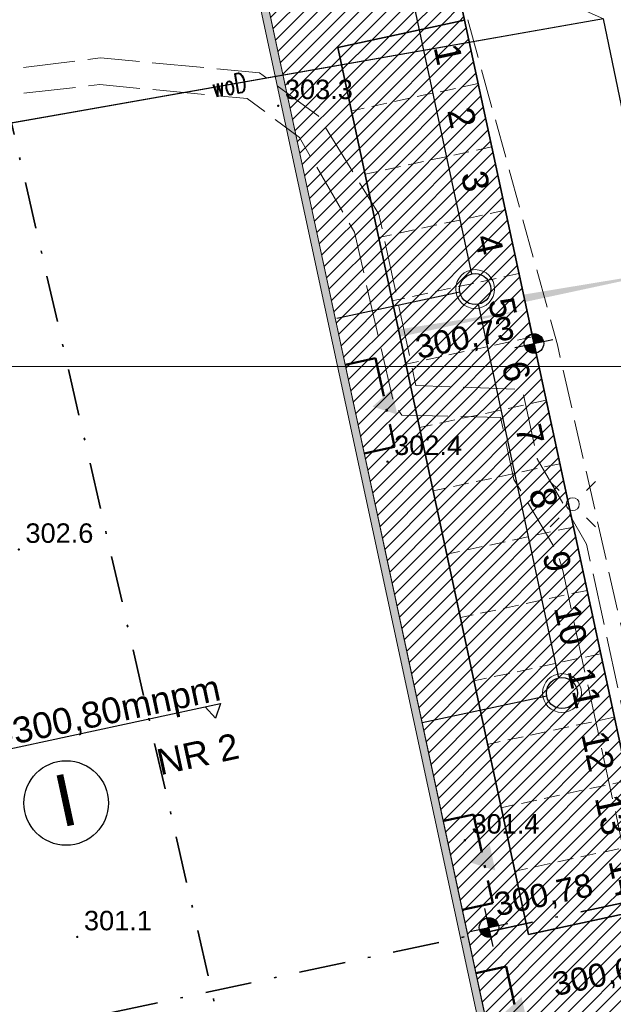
# Model space of a CAD drawing. Header units: metres. Extents: x 6567600 to 13135881, y 5574237 to 11149086.
# Tile 69 of 120: x 6567859 to 6567882, y 5574475 to 5574513. Entities that reach past the tile are written whole.
import ezdxf
from ezdxf.enums import TextEntityAlignment as Align

# ---------------------------------------------------------------- set-up
doc = ezdxf.new("R2010")
doc.units = ezdxf.units.M
for name, pattern in [('zzzxref_260316$0$_MDCP$0$L_2_50', [2.5, 2, -0.5]), ('zzzxref_260316$0$_MDCP$1$L_0_06', [2, 1.5, -0.5]), ('zzzxref_260316$0$PR1183 Chorzów Metalowców V09_TT$0$Kropki i Kreski', [3.6, 1.8, -0.9, 0, -0.9]), ('zzzxref_260316$0$PR1183 Chorzów Metalowców V09_TT$0$Kropki i Kreski 2', [2.5, 1.5, -0.5, 0, -0.5]), ('zzzxref_260316$0$PR1183 Chorzów Metalowców V09_TT$0$Przerywana gęsta', [0.9, 0.6, -0.3])]:
    doc.linetypes.add(name, pattern=pattern)
for name, color, linetype, lineweight in [('zzzxref_260316$0$_MDCP$0$GES_PrzewodElektroenergetyczny_Projektowany', 7, 'Continuous', 18), ('zzzxref_260316$0$_MDCP$0$GES_UrzadzeniaSiecElektroenergetyczna_P', 7, 'Continuous', 18), ('zzzxref_260316$0$_MDCP$0$OT_Komunikacja', 7, 'Continuous', 18), ('zzzxref_260316$0$_MDCP$0$OTRN', 7, 'Continuous', 13), ('zzzxref_260316$0$_MDCP$0$PARRA', 7, 'Continuous', 13), ('zzzxref_260316$0$_MDCP$1$GES_PrzewodWodociagowy', 5, 'Continuous', 18), ('zzzxref_260316$0$_Tt_DO_LIKWIDACJI', 7, 'Continuous', 25), ('zzzxref_260316$0$_TT_KAN_S_ZEWN_II etap', 30, 'Continuous', 25)]:
    doc.layers.add(name, color=color, linetype=linetype, lineweight=lineweight)
for name, color, linetype in [('zzzxref_260316$0$_MDCP$0$OTRN_O', 7, 'Continuous'), ('zzzxref_260316$0$PR1183 Chorzów Metalowców V09_TT$0$01FORMA - PZT - Inne obiekty', 7, 'Continuous'), ('zzzxref_260316$0$PR1183 Chorzów Metalowców V09_TT$0$FORMA - Arch 01 - PZT 1 Strefy', 7, 'Continuous'), ('zzzxref_260316$0$PR1183 Chorzów Metalowców V09_TT$0$FORMA - Arch 01 - PZT 2 Budynki', 7, 'Continuous'), ('zzzxref_260316$0$PR1183 Chorzów Metalowców V09_TT$0$FORMA - Arch 01 - PZT-3 Ukształtowanie terenu', 7, 'Continuous'), ('zzzxref_260316$0$PR1183 Chorzów Metalowców V09_TT$0$FORMA - Arch 01 - PZT-3 Zagospodarowanie', 7, 'Continuous'), ('zzzxref_260316$0$PR1183 Chorzów Metalowców V09_TT$0$FORMA - Arch 01 - PZT-5 Opisy ogólne', 7, 'Continuous')]:
    doc.layers.add(name, color=color, linetype=linetype)
doc.styles.add('zzzxref_260316$0$$TD_AUDIT_GENERATED_(9E133)', font='simplex.shx')
doc.styles.add('zzzxref_260316$0$$TD_AUDIT_GENERATED_(9E16A)', font='arial.ttf', dxfattribs={"width": 0.9})
doc.styles.add('zzzxref_260316$0$$TD_AUDIT_GENERATED_(B0E6E)', font='arial.ttf')
doc.styles.add('zzzxref_260316$0$$TD_AUDIT_GENERATED_(B0E75)', font='arial.ttf')
doc.styles.add('zzzxref_260316$0$ROMANS', font='romans.shx', dxfattribs={"width": 0.9})
doc.linetypes.add('zzzxref_260316$0$likwidacja1', pattern='A,0,-1,["X",zzzxref_260316$0$ROMANS,S=0.6,R=0,X=-0.1,Y=-0.3],-1', length=2)
doc.linetypes.add('zzzxref_260316$0$PR1183 Chorzów Metalowców V09_TT$0$X 1_2', pattern='A,0,[8,PR1183 ChorzĂłw MetalowcĂłw V091.Shx,S=0.039206,R=0,X=0,Y=0],-4.94,0', length=4.94)
pattern_1 = [(45, (0, 1.2501), (-0.265165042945, 0.265165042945), [])]

# ---------------------------------------------------------------- blocks, each defined once
blk = doc.blocks.new('zzzxref_260316$0$_MDCP$0$OTRN')
at = {"layer": 'zzzxref_260316$0$_MDCP$0$OTRN', "color": 0, "const_width": 0.09}
blk.add_lwpolyline([(-0.045, 0, 1), (0.045, 0, 1)], format="xyb", close=True, dxfattribs=at)
at = {"layer": 'zzzxref_260316$0$_MDCP$0$OTRN_O', "color": 0, "style": 'zzzxref_260316$0$$TD_AUDIT_GENERATED_(9E16A)'}
blk.add_attdef('RZEDNA', (0.514, 0.515), '', height=1.5, dxfattribs=at)
blk = doc.blocks.new('zzzxref_260316$0$_MDCP$0$other_SUEO')
at = {"color": 0, "linetype": 'Continuous', "lineweight": 18, "flags": 128}
for points in [[(-1.06, 1.06), (-1.76, 1.76)], [(1.76, 1.76), (1.06, 1.06)], [(-1.74, -1.74), (-1.06, -1.06)], [(1.06, -1.06), (1.76, -1.76)]]:
    blk.add_lwpolyline(points, dxfattribs=at)
at = {"color": 0, "linetype": 'Continuous', "lineweight": 18}
blk.add_circle((0, 0), 0.5, dxfattribs=at)
blk = doc.blocks.new('zzzxref_260316$0$PR1183 Chorzów Metalowców V09_TT$0$Miejsca parkingowe 27[6]', base_point=(6567876.212, 5574512.111))
at = {"layer": 'zzzxref_260316$0$PR1183 Chorzów Metalowców V09_TT$0$FORMA - Arch 01 - PZT-3 Zagospodarowanie', "color": 7, "linetype": 'zzzxref_260316$0$PR1183 Chorzów Metalowców V09_TT$0$Przerywana gęsta', "lineweight": 13}
for p, q in [((6567876.738, 5574509.667), (6567871.849, 5574508.617)), ((6567877.263, 5574507.223), (6567872.375, 5574506.172)), ((6567877.788, 5574504.779), (6567872.9, 5574503.728)), ((6567878.314, 5574502.335), (6567873.425, 5574501.284)), ((6567878.839, 5574499.89), (6567873.951, 5574498.84)), ((6567879.364, 5574497.446), (6567874.476, 5574496.396)), ((6567879.89, 5574495.002), (6567875.001, 5574493.951)), ((6567880.415, 5574492.558), (6567875.526, 5574491.507)), ((6567880.94, 5574490.114), (6567876.052, 5574489.063)), ((6567881.465, 5574487.67), (6567876.577, 5574486.619)), ((6567881.991, 5574485.225), (6567877.102, 5574484.175)), ((6567882.516, 5574482.781), (6567877.628, 5574481.731)), ((6567883.041, 5574480.337), (6567878.153, 5574479.286))]:
    blk.add_line(p, q, dxfattribs=at)
at = {"layer": 'zzzxref_260316$0$PR1183 Chorzów Metalowców V09_TT$0$FORMA - Arch 01 - PZT-3 Zagospodarowanie', "color": 7, "lineweight": 13, "style": 'zzzxref_260316$0$$TD_AUDIT_GENERATED_(B0E75)'}
for tag, p in [('num_start_0', (6567875.585, 5574510.797)), ('num_start_1', (6567876.111, 5574508.352)), ('num_start_2', (6567876.636, 5574505.9)), ('num_start_3', (6567877.161, 5574503.464)), ('num_start_4', (6567877.687, 5574501.011)), ('num_start_5', (6567878.212, 5574498.567)), ('num_start_6', (6567878.737, 5574496.131)), ('num_start_7', (6567879.263, 5574493.679)), ('num_start_8', (6567879.788, 5574491.234)), ('num_start_9', (6567880.313, 5574488.791)), ('num_start_10', (6567880.839, 5574486.355)), ('num_start_11', (6567881.364, 5574483.911)), ('num_start_12', (6567881.889, 5574481.458)), ('num_start_13', (6567882.414, 5574479.022))]:
    blk.add_attdef(tag, text='', height=1, rotation=282.1296, dxfattribs=at).set_placement(p, align=Align.MIDDLE_CENTER)
blk = doc.blocks.new('zzzxref_260316$0$PR1183 Chorzów Metalowców V09_TT$0$Płaszczyzna odcinająca_4', base_point=(6567891.421, 5574366.35))
at = {"layer": 'zzzxref_260316$0$PR1183 Chorzów Metalowców V09_TT$0$FORMA - Arch 01 - PZT-5 Opisy ogólne', "color": 7, "linetype": 'zzzxref_260316$0$PR1183 Chorzów Metalowców V09_TT$0$Kropki i Kreski', "lineweight": 35}
blk.add_line((6567891.253, 5574367.081), (6567848.056, 5574554.486), dxfattribs=at)
blk = doc.blocks.new('zzzxref_260316$0$PR1183 Chorzów Metalowców V09_TT$0$Płaszczyzna odcinająca_2', base_point=(6567836.554, 5574468.225))
at = {"layer": 'zzzxref_260316$0$PR1183 Chorzów Metalowców V09_TT$0$FORMA - Arch 01 - PZT-5 Opisy ogólne', "color": 7, "linetype": 'zzzxref_260316$0$PR1183 Chorzów Metalowców V09_TT$0$Kropki i Kreski', "lineweight": 35}
blk.add_line((6567837.287, 5574468.383), (6567939.812, 5574490.418), dxfattribs=at)
blk = doc.blocks.new('zzzxref_260316$0$PR1183 Chorzów Metalowców V09_TT$0$Koty wysokościowe_74', base_point=(6567884.176, 5574475.059))
at = {"layer": 'zzzxref_260316$0$PR1183 Chorzów Metalowców V09_TT$0$FORMA - Arch 01 - PZT-3 Ukształtowanie terenu', "linetype": 'Continuous', "lineweight": 25}
for points in [[(6567884.176, 5574475.059), (6567884.542, 5574475.138), (6567884.484, 5574475.273), (6567884.379, 5574475.374), (6567884.243, 5574475.428), (6567884.097, 5574475.426)], [(6567884.176, 5574475.059), (6567883.809, 5574474.981), (6567883.867, 5574474.846), (6567883.972, 5574474.744), (6567884.108, 5574474.691), (6567884.254, 5574474.693)]]:
    blk.add_hatch(color=6, dxfattribs=at).paths.add_polyline_path(points)
at = {"layer": 'zzzxref_260316$0$PR1183 Chorzów Metalowców V09_TT$0$FORMA - Arch 01 - PZT-3 Ukształtowanie terenu', "color": 6, "linetype": 'Continuous', "lineweight": 25}
for p, q in [((6567884.333, 5574474.326), (6567884.018, 5574475.793)), ((6567883.442, 5574474.902), (6567884.909, 5574475.217))]:
    blk.add_line(p, q, dxfattribs=at)
blk.add_circle((6567884.176, 5574475.059), 0.375, dxfattribs=at)
at = {"layer": 'zzzxref_260316$0$PR1183 Chorzów Metalowców V09_TT$0$FORMA - Arch 01 - PZT-3 Ukształtowanie terenu', "color": 6, "lineweight": 25, "insert": (6567879.751, 5574474.295), "char_height": 0.9, "attachment_point": 7, "rotation": 12.1296, "style": 'zzzxref_260316$0$$TD_AUDIT_GENERATED_(B0E6E)'}
blk.add_mtext('\\A1;{\\pql;\\fArial|b0|i0|c238|p0;\\W1.000000;300,68}', dxfattribs=at)
blk = doc.blocks.new('zzzxref_260316$0$PR1183 Chorzów Metalowców V09_TT$0$Koty wysokościowe_43', base_point=(6567878.893, 5574499.638))
at = {"layer": 'zzzxref_260316$0$PR1183 Chorzów Metalowców V09_TT$0$FORMA - Arch 01 - PZT-3 Ukształtowanie terenu', "linetype": 'Continuous', "lineweight": 25}
for points in [[(6567878.893, 5574499.638), (6567879.26, 5574499.716), (6567879.202, 5574499.851), (6567879.097, 5574499.953), (6567878.961, 5574500.007), (6567878.814, 5574500.004)], [(6567878.893, 5574499.638), (6567878.527, 5574499.559), (6567878.585, 5574499.425), (6567878.69, 5574499.323), (6567878.826, 5574499.269), (6567878.972, 5574499.271)]]:
    blk.add_hatch(color=6, dxfattribs=at).paths.add_polyline_path(points)
at = {"layer": 'zzzxref_260316$0$PR1183 Chorzów Metalowców V09_TT$0$FORMA - Arch 01 - PZT-3 Ukształtowanie terenu', "color": 6, "linetype": 'Continuous', "lineweight": 25}
for p, q in [((6567879.051, 5574498.904), (6567878.736, 5574500.371)), ((6567878.16, 5574499.48), (6567879.626, 5574499.795))]:
    blk.add_line(p, q, dxfattribs=at)
blk.add_circle((6567878.893, 5574499.638), 0.375, dxfattribs=at)
at = {"layer": 'zzzxref_260316$0$PR1183 Chorzów Metalowców V09_TT$0$FORMA - Arch 01 - PZT-3 Ukształtowanie terenu', "color": 6, "lineweight": 25, "insert": (6567874.468, 5574498.873), "char_height": 0.9, "attachment_point": 7, "rotation": 12.1296, "style": 'zzzxref_260316$0$$TD_AUDIT_GENERATED_(B0E6E)'}
blk.add_mtext('\\A1;{\\pql;\\fArial|b0|i0|c238|p0;\\W1.000000;300,73}', dxfattribs=at)
blk = doc.blocks.new('zzzxref_260316$0$PR1183 Chorzów Metalowców V09_TT$0$Koty wysokościowe_12', base_point=(6567877.156, 5574477.11))
at = {"layer": 'zzzxref_260316$0$PR1183 Chorzów Metalowców V09_TT$0$FORMA - Arch 01 - PZT-3 Ukształtowanie terenu', "linetype": 'Continuous', "lineweight": 25}
for points in [[(6567877.156, 5574477.11), (6567877.523, 5574477.189), (6567877.465, 5574477.323), (6567877.36, 5574477.425), (6567877.224, 5574477.479), (6567877.078, 5574477.477)], [(6567877.156, 5574477.11), (6567876.79, 5574477.031), (6567876.848, 5574476.897), (6567876.953, 5574476.795), (6567877.089, 5574476.741), (6567877.235, 5574476.743)]]:
    blk.add_hatch(color=6, dxfattribs=at).paths.add_polyline_path(points)
at = {"layer": 'zzzxref_260316$0$PR1183 Chorzów Metalowców V09_TT$0$FORMA - Arch 01 - PZT-3 Ukształtowanie terenu', "color": 6, "linetype": 'Continuous', "lineweight": 25}
for p, q in [((6567877.314, 5574476.377), (6567876.999, 5574477.843)), ((6567876.423, 5574476.952), (6567877.89, 5574477.267))]:
    blk.add_line(p, q, dxfattribs=at)
blk.add_circle((6567877.156, 5574477.11), 0.375, dxfattribs=at)
at = {"layer": 'zzzxref_260316$0$PR1183 Chorzów Metalowców V09_TT$0$FORMA - Arch 01 - PZT-3 Ukształtowanie terenu', "color": 6, "lineweight": 25, "insert": (6567877.505, 5574477.372), "char_height": 0.9, "attachment_point": 7, "rotation": 12.1296, "style": 'zzzxref_260316$0$$TD_AUDIT_GENERATED_(B0E6E)'}
blk.add_mtext('\\A1;{\\pql;\\fArial|b0|i0|c238|p0;\\W1.000000;300,78}', dxfattribs=at)
blk = doc.blocks.new('zzzxref_260316$0$PR1183 Chorzów Metalowców V09_TT$0$Ściana_11', base_point=(6567866.729, 5574521.517))
at = {"layer": 'zzzxref_260316$0$PR1183 Chorzów Metalowców V09_TT$0$FORMA - Arch 01 - PZT 2 Budynki', "linetype": 'Continuous', "lineweight": 0, "true_color": 0x000000}
blk.add_hatch(color=18, dxfattribs=at).paths.add_polyline_path([(6567866.436, 5574521.454), (6567877.405, 5574470.418), (6567877.698, 5574470.481), (6567866.729, 5574521.517)])
at = {"layer": 'zzzxref_260316$0$PR1183 Chorzów Metalowców V09_TT$0$FORMA - Arch 01 - PZT 2 Budynki', "color": 7, "linetype": 'Continuous', "lineweight": 18, "flags": 128}
for points in [[(6567866.373, 5574521.748), (6567877.405, 5574470.418)], [(6567877.698, 5574470.481), (6567866.729, 5574521.517)]]:
    blk.add_lwpolyline(points, dxfattribs=at)
blk = doc.blocks.new('zzzxref_260316')
at = {"layer": 'zzzxref_260316$0$PR1183 Chorzów Metalowców V09_TT$0$FORMA - Arch 01 - PZT 1 Strefy', "linetype": 'Continuous', "lineweight": 0, "true_color": 0x577933}
h = blk.add_hatch(dxfattribs=at)
h.set_pattern_fill('ANSI31', color=77, scale=3, style=0)
h.set_pattern_definition(pattern_1)
h.paths.add_polyline_path([(6567829, 5574518.49), (6567842.398, 5574472.369), (6567844.165, 5574472.882), (6567846.931, 5574463.362), (6567846.967, 5574485.722), (6567835.736, 5574537.98), (6567846.642, 5574540.324), (6567844.864, 5574548.6), (6567918.571, 5574564.441), (6567935.605, 5574485.184), (6567930.975, 5574478.018), (6567931.227, 5574476.845), (6567933.57, 5574477.348, 0.216609), (6567938.884, 5574481.335), (6567921.55, 5574569.11), (6567849.267, 5574552.203), (6567830.11, 5574547.72)])
at = {"layer": 'zzzxref_260316$0$PR1183 Chorzów Metalowców V09_TT$0$FORMA - Arch 01 - PZT 1 Strefy', "linetype": 'Continuous', "lineweight": 0, "true_color": 0x606060}
h = blk.add_hatch(dxfattribs=at)
h.set_pattern_fill('ANSI31', color=251, scale=3, style=0)
h.set_pattern_definition(pattern_1)
h.paths.add_polyline_path([(6567877.761, 5574471.437), (6567884.905, 5574472.973), (6567884.671, 5574474.061), (6567884.473, 5574474.979), (6567883.567, 5574479.143), (6567878.678, 5574478.092), (6567871.324, 5574512.311), (6567876.212, 5574513.361), (6567874.387, 5574521.856), (6567909.387, 5574529.379), (6567910.438, 5574524.49), (6567911.513, 5574524.721, 0.390142), (6567916.985, 5574532.464), (6567916.781, 5574533.525), (6567866.729, 5574522.767)])
at = {"layer": 'zzzxref_260316$0$PR1183 Chorzów Metalowców V09_TT$0$FORMA - Arch 01 - PZT 1 Strefy', "linetype": 'Continuous', "lineweight": 0, "true_color": 0x4b7a78}
h = blk.add_hatch(dxfattribs=at)
h.set_pattern_fill('ANSI31', color=137, scale=3, style=0)
h.set_pattern_definition(pattern_1)
h.paths.add_polyline_path([(6567871.324, 5574512.311), (6567878.678, 5574478.092), (6567883.567, 5574479.143), (6567876.212, 5574513.361)])
at = {"layer": 'zzzxref_260316$0$PR1183 Chorzów Metalowców V09_TT$0$FORMA - Arch 01 - PZT 2 Budynki', "linetype": 'Continuous', "lineweight": 5}
for points in [[(6567873.618, 5574498.148), (6567872.667, 5574498.455), (6567873.408, 5574499.125)], [(6567877.399, 5574480.559), (6567876.447, 5574480.866), (6567877.189, 5574481.536)], [(6567878.625, 5574474.7), (6567877.674, 5574475.007), (6567878.415, 5574475.678)]]:
    blk.add_hatch(color=7, dxfattribs=at).paths.add_polyline_path(points)
at = {"layer": 'zzzxref_260316$0$PR1183 Chorzów Metalowców V09_TT$0$FORMA - Arch 01 - PZT-3 Zagospodarowanie', "linetype": 'Continuous', "lineweight": 5}
for points in [[(6567878.49, 5574502.773), (6567884.406, 5574503.749), (6567878.551, 5574502.491)], [(6567873.663, 5574501.429), (6567878.611, 5574502.197), (6567873.723, 5574501.146)]]:
    blk.add_hatch(color=7, dxfattribs=at).paths.add_polyline_path(points)
at = {"layer": 'zzzxref_260316$0$_MDCP$0$GES_PrzewodElektroenergetyczny_Projektowany', "color": 1, "linetype": 'zzzxref_260316$0$_MDCP$0$L_2_50', "lineweight": 18, "flags": 128}
for points in [[(6567968.757, 5574418.447), (6567965.79, 5574417.788), (6567964.269, 5574419.682), (6567962.444, 5574428.423), (6567960.927, 5574438.382), (6567955.785, 5574440.828), (6567943.735, 5574448.879), (6567937.061, 5574453.287), (6567929.241, 5574458.206), (6567924.301, 5574460.739), (6567918.598, 5574463.02), (6567911.377, 5574464.921), (6567904.643, 5574465.783), (6567895.738, 5574466.364), (6567887.791, 5574468.949), (6567886.282, 5574470.192), (6567885.356, 5574472.785), (6567880.925, 5574493.141), (6567879.016, 5574496.438), (6567878.444, 5574499.11), (6567874.34, 5574499.268), (6567872.908, 5574505.876), (6567870.567, 5574509.67), (6567868.305, 5574511.329), (6567862.172, 5574511.906), (6567852.994, 5574510.772), (6567850.203, 5574522.019), (6567848.1, 5574529.505), (6567843.148, 5574549.062), (6567840.304, 5574561.676)], [(6567969.013, 5574417.508), (6567965.67, 5574416.775), (6567965.136, 5574416.988), (6567963.338, 5574419.374), (6567961.4, 5574428.408), (6567959.839, 5574437.722), (6567955.495, 5574439.686), (6567949.589, 5574443.706), (6567943.221, 5574448.01), (6567937.351, 5574451.781), (6567931.445, 5574455.553), (6567928.35, 5574457.367), (6567924.259, 5574459.573), (6567918.175, 5574462.063), (6567911.487, 5574463.842), (6567904.656, 5574464.624), (6567895.691, 5574465.123), (6567890.711, 5574466.83), (6567887.509, 5574467.826), (6567885.41, 5574469.356), (6567884.058, 5574472.665), (6567883.631, 5574475.084), (6567882.172, 5574482.199), (6567880.002, 5574492.125), (6567879.789, 5574492.837), (6567878.117, 5574495.647), (6567877.606, 5574498.034), (6567873.799, 5574498.12), (6567873.492, 5574498.529), (6567871.962, 5574505.181), (6567869.85, 5574508.829), (6567867.823, 5574510.339), (6567862.143, 5574510.874), (6567852.516, 5574509.777), (6567850.708, 5574516.687), (6567849.134, 5574522.547)]]:
    blk.add_lwpolyline(points, dxfattribs=at)
at = {"layer": 'zzzxref_260316$0$_MDCP$0$OT_Komunikacja', "color": 7, "linetype": 'zzzxref_260316$0$_MDCP$1$L_0_06', "lineweight": 18, "flags": 128}
blk.add_lwpolyline([(6567882.96, 5574514.19), (6567888.44, 5574477.38), (6567889.21, 5574475.79), (6567889.95, 5574474.97), (6567890.49, 5574474.7), (6567893.61, 5574473.71), (6567902.37, 5574471.63), (6567913.26, 5574468.91), (6567913.873, 5574468.734), (6567913.06, 5574465.175), (6567909.46, 5574465.92), (6567901.4, 5574466.74), (6567896.97, 5574466.97), (6567892.9, 5574468.19), (6567889.15, 5574469.24), (6567888, 5574469.69), (6567887.04, 5574470.68), (6567886.14, 5574472.85), (6567879.8, 5574500.83), (6567875.93, 5574514.86), (6567873.96, 5574525.12), (6567870.68, 5574544.68), (6567869.69, 5574556.86), (6567875.1, 5574558.32), (6567875.46, 5574553.45), (6567875.76, 5574549.86), (6567876.26, 5574547.82), (6567876.97, 5574544.24), (6567879.87, 5574529.68)], close=True, dxfattribs=at)
at = {"layer": 'zzzxref_260316$0$_MDCP$0$PARRA'}
blk.add_lwpolyline([(6568000, 5574500), (6567600, 5574500)], dxfattribs=at)
at = {"layer": 'zzzxref_260316$0$_MDCP$1$GES_PrzewodWodociagowy', "color": 5, "linetype": 'Continuous', "lineweight": 18, "flags": 128}
for points in [[(6567881.57, 5574513.41), (6567852.676, 5574508.318)], [(6567889.812, 5574476.132), (6567888.204, 5574481.442), (6567881.57, 5574513.41)]]:
    blk.add_lwpolyline(points, dxfattribs=at)
at = {"layer": 'zzzxref_260316$0$_Tt_DO_LIKWIDACJI', "linetype": 'zzzxref_260316$0$likwidacja1', "lineweight": 20}
for points in [[(6567842.91, 5574518.88), (6567847.17, 5574519.59), (6567848.18, 5574514.91), (6567869.01, 5574519), (6567881.57, 5574513.41), (6567888.204, 5574481.442), (6567889.947, 5574475.714), (6567892.522, 5574458.995), (6567892.06, 5574455.65)], [(6567832.517, 5574504.126), (6567852.196, 5574508.332), (6567852.676, 5574508.318), (6567853.336, 5574508.458), (6567881.57, 5574513.41)]]:
    blk.add_lwpolyline(points, dxfattribs=at)
at = {"layer": 'zzzxref_260316$0$_TT_KAN_S_ZEWN_II etap'}
for p, q in [((6567876.037, 5574502.863), (6567871.288, 5574501.848)), ((6567879.387, 5574487.278), (6567874.577, 5574486.251))]:
    blk.add_line(p, q, dxfattribs=at)
for points in [[(6567876.498, 5574503.574), (6567873.584, 5574517.131)], [(6567879.847, 5574487.99), (6567876.75, 5574502.401)]]:
    blk.add_lwpolyline(points, dxfattribs=at)
at = {"layer": 'zzzxref_260316$0$_TT_KAN_S_ZEWN_II etap', "lineweight": 13}
for centre in [(6567876.624, 5574502.988), (6567879.973, 5574487.403)]:
    blk.add_circle(centre, 0.75, dxfattribs=at)
at = {"layer": 'zzzxref_260316$0$_TT_KAN_S_ZEWN_II etap', "lineweight": 30}
for centre in [(6567876.624, 5574502.988), (6567879.973, 5574487.403)]:
    blk.add_circle(centre, 0.6, dxfattribs=at)
at = {"layer": 'zzzxref_260316$0$PR1183 Chorzów Metalowców V09_TT$0$01FORMA - PZT - Inne obiekty', "color": 5, "linetype": 'zzzxref_260316$0$PR1183 Chorzów Metalowców V09_TT$0$X 1_2', "lineweight": 25}
for p, q in [((6567881.57, 5574513.41), (6567853.34, 5574508.44)), ((6567888.204, 5574481.442), (6567881.57, 5574513.41))]:
    blk.add_line(p, q, dxfattribs=at)
at = {"layer": 'zzzxref_260316$0$PR1183 Chorzów Metalowców V09_TT$0$FORMA - Arch 01 - PZT 1 Strefy', "color": 254, "linetype": 'Continuous', "lineweight": 0, "true_color": 0xe3cfb5}
blk.add_line((6567877.761, 5574471.437), (6567866.729, 5574522.767), dxfattribs=at)
at = {"layer": 'zzzxref_260316$0$PR1183 Chorzów Metalowców V09_TT$0$FORMA - Arch 01 - PZT 1 Strefy', "color": 9, "linetype": 'Continuous', "lineweight": 13}
for p, q in [((6567866.729, 5574522.767), (6567877.761, 5574471.437)), ((6567876.212, 5574513.361), (6567874.387, 5574521.856)), ((6567871.324, 5574512.311), (6567876.212, 5574513.361)), ((6567878.678, 5574478.092), (6567871.324, 5574512.311)), ((6567883.567, 5574479.143), (6567878.678, 5574478.092))]:
    blk.add_line(p, q, dxfattribs=at)
at = {"layer": 'zzzxref_260316$0$PR1183 Chorzów Metalowców V09_TT$0$FORMA - Arch 01 - PZT 1 Strefy', "color": 254, "linetype": 'Continuous', "lineweight": 13, "true_color": 0xd2d2ff}
blk.add_line((6567875.437, 5574516.968), (6567883.567, 5574479.143), dxfattribs=at)
at = {"layer": 'zzzxref_260316$0$PR1183 Chorzów Metalowców V09_TT$0$FORMA - Arch 01 - PZT 1 Strefy', "color": 131, "linetype": 'Continuous', "lineweight": 13, "true_color": 0x97f4f0}
for p, q in [((6567876.212, 5574513.361), (6567871.324, 5574512.311)), ((6567883.567, 5574479.143), (6567876.212, 5574513.361)), ((6567871.324, 5574512.311), (6567878.678, 5574478.092)), ((6567878.678, 5574478.092), (6567883.567, 5574479.143))]:
    blk.add_line(p, q, dxfattribs=at)
at = {"layer": 'zzzxref_260316$0$PR1183 Chorzów Metalowców V09_TT$0$FORMA - Arch 01 - PZT 2 Budynki', "color": 7, "linetype": 'zzzxref_260316$0$PR1183 Chorzów Metalowców V09_TT$0$Kropki i Kreski 2', "lineweight": 50}
for p, q in [((6567871.608, 5574500.066), (6567872.781, 5574500.318)), ((6567872.781, 5574500.318), (6567873.517, 5574496.896)), ((6567873.517, 5574496.896), (6567872.343, 5574496.644)), ((6567875.41, 5574482.472), (6567876.563, 5574482.72)), ((6567876.563, 5574482.72), (6567877.299, 5574479.298)), ((6567877.299, 5574479.298), (6567876.126, 5574479.046)), ((6567876.651, 5574476.602), (6567877.824, 5574476.854)), ((6567877.824, 5574476.854), (6567878.56, 5574473.432))]:
    blk.add_line(p, q, dxfattribs=at)
at = {"layer": 'zzzxref_260316$0$PR1183 Chorzów Metalowców V09_TT$0$FORMA - Arch 01 - PZT 2 Budynki', "color": 7, "linetype": 'Continuous', "lineweight": 25}
for p, q in [((6567855.513, 5574484.579), (6567866.792, 5574487.003)), ((6567866.609, 5574486.436), (6567866.209, 5574486.877)), ((6567866.792, 5574487.003), (6567866.609, 5574486.436))]:
    blk.add_line(p, q, dxfattribs=at)
blk.add_circle((6567860.843, 5574483.162), 1.631, dxfattribs=at)
at = {"layer": 'zzzxref_260316$0$PR1183 Chorzów Metalowców V09_TT$0$FORMA - Arch 01 - PZT-3 Zagospodarowanie', "color": 7, "linetype": 'Continuous', "lineweight": 35}
for p, q in [((6567884.462, 5574474.977), (6567874.387, 5574521.856)), ((6567871.324, 5574512.311), (6567876.212, 5574513.361)), ((6567878.678, 5574478.092), (6567871.324, 5574512.311)), ((6567883.567, 5574479.143), (6567878.678, 5574478.092))]:
    blk.add_line(p, q, dxfattribs=at)
at = {"layer": 'zzzxref_260316$0$_MDCP$0$GES_UrzadzeniaSiecElektroenergetyczna_P', "linetype": 'Continuous', "xscale": 0.5, "yscale": 0.5, "zscale": 0.5}
blk.add_blockref('zzzxref_260316$0$_MDCP$0$other_SUEO', (6567880.39, 5574494.69), dxfattribs=at)
at = {"layer": 'zzzxref_260316$0$_MDCP$0$OTRN', "color": 14, "xscale": 0.5, "yscale": 0.5, "zscale": 0.5}
for p, values in [((6567869.024, 5574510.059, 303.325), {'RZEDNA': '303.3'}), ((6567873.239, 5574496.33, 302.416), {'RZEDNA': '302.4'}), ((6567859.014, 5574492.941, 302.634), {'RZEDNA': '302.6'}), ((6567876.225, 5574481.724, 301.399), {'RZEDNA': '301.4'}), ((6567861.271, 5574477.994, 301.123), {'RZEDNA': '301.1'})]:
    blk.add_blockref('zzzxref_260316$0$_MDCP$0$OTRN', p, dxfattribs=at).add_auto_attribs(values)
at = {"layer": 'zzzxref_260316$0$PR1183 Chorzów Metalowców V09_TT$0$FORMA - Arch 01 - PZT 2 Budynki', "color": 7, "lineweight": 18}
blk.add_blockref('zzzxref_260316$0$PR1183 Chorzów Metalowców V09_TT$0$Ściana_11', (6567866.729, 5574522.767), dxfattribs=at)
at = {"layer": 'zzzxref_260316$0$PR1183 Chorzów Metalowców V09_TT$0$FORMA - Arch 01 - PZT-3 Ukształtowanie terenu', "color": 6, "lineweight": 25}
for name, p in [('zzzxref_260316$0$PR1183 Chorzów Metalowców V09_TT$0$Koty wysokościowe_43', (6567878.893, 5574500.888)), ('zzzxref_260316$0$PR1183 Chorzów Metalowców V09_TT$0$Koty wysokościowe_12', (6567877.156, 5574478.36)), ('zzzxref_260316$0$PR1183 Chorzów Metalowców V09_TT$0$Koty wysokościowe_74', (6567884.176, 5574476.31))]:
    blk.add_blockref(name, p, dxfattribs=at)
at = {"layer": 'zzzxref_260316$0$PR1183 Chorzów Metalowców V09_TT$0$FORMA - Arch 01 - PZT-3 Zagospodarowanie', "color": 7, "linetype": 'zzzxref_260316$0$PR1183 Chorzów Metalowców V09_TT$0$Przerywana gęsta', "lineweight": 15}
ref = blk.add_blockref('zzzxref_260316$0$PR1183 Chorzów Metalowców V09_TT$0$Miejsca parkingowe 27[6]', (6567876.212, 5574513.361), dxfattribs=at)
ref.add_attrib('num_start', '1', dxfattribs={"color": 7, "lineweight": 13, "height": 1, "rotation": 282.1296, "style": 'zzzxref_260316$0$$TD_AUDIT_GENERATED_(B0E75)'}).set_placement((6567875.585, 5574512.047), align=Align.MIDDLE_CENTER)
ref.add_attrib('num_start_1', '2', dxfattribs={"color": 7, "lineweight": 13, "height": 1, "rotation": 282.1296, "style": 'zzzxref_260316$0$$TD_AUDIT_GENERATED_(B0E75)'}).set_placement((6567876.111, 5574509.603), align=Align.MIDDLE_CENTER)
ref.add_attrib('num_start_2', '3', dxfattribs={"color": 7, "lineweight": 13, "height": 1, "rotation": 282.1296, "style": 'zzzxref_260316$0$$TD_AUDIT_GENERATED_(B0E75)'}).set_placement((6567876.636, 5574507.15), align=Align.MIDDLE_CENTER)
ref.add_attrib('num_start_3', '4', dxfattribs={"color": 7, "lineweight": 13, "height": 1, "rotation": 282.1296, "style": 'zzzxref_260316$0$$TD_AUDIT_GENERATED_(B0E75)'}).set_placement((6567877.161, 5574504.714), align=Align.MIDDLE_CENTER)
ref.add_attrib('num_start_4', '5', dxfattribs={"color": 7, "lineweight": 13, "height": 1, "rotation": 282.1296, "style": 'zzzxref_260316$0$$TD_AUDIT_GENERATED_(B0E75)'}).set_placement((6567877.687, 5574502.262), align=Align.MIDDLE_CENTER)
ref.add_attrib('num_start_5', '6', dxfattribs={"color": 7, "lineweight": 13, "height": 1, "rotation": 282.1296, "style": 'zzzxref_260316$0$$TD_AUDIT_GENERATED_(B0E75)'}).set_placement((6567878.212, 5574499.817), align=Align.MIDDLE_CENTER)
ref.add_attrib('num_start_6', '7', dxfattribs={"color": 7, "lineweight": 13, "height": 1, "rotation": 282.1296, "style": 'zzzxref_260316$0$$TD_AUDIT_GENERATED_(B0E75)'}).set_placement((6567878.737, 5574497.382), align=Align.MIDDLE_CENTER)
ref.add_attrib('num_start_7', '8', dxfattribs={"color": 7, "lineweight": 13, "height": 1, "rotation": 282.1296, "style": 'zzzxref_260316$0$$TD_AUDIT_GENERATED_(B0E75)'}).set_placement((6567879.263, 5574494.929), align=Align.MIDDLE_CENTER)
ref.add_attrib('num_start_8', '9', dxfattribs={"color": 7, "lineweight": 13, "height": 1, "rotation": 282.1296, "style": 'zzzxref_260316$0$$TD_AUDIT_GENERATED_(B0E75)'}).set_placement((6567879.788, 5574492.484), align=Align.MIDDLE_CENTER)
ref.add_attrib('num_start_9', '10', dxfattribs={"color": 7, "lineweight": 13, "height": 1, "rotation": 282.1296, "style": 'zzzxref_260316$0$$TD_AUDIT_GENERATED_(B0E75)'}).set_placement((6567880.313, 5574490.041), align=Align.MIDDLE_CENTER)
ref.add_attrib('num_start_10', '11', dxfattribs={"color": 7, "lineweight": 13, "height": 1, "rotation": 282.1296, "style": 'zzzxref_260316$0$$TD_AUDIT_GENERATED_(B0E75)'}).set_placement((6567880.839, 5574487.605), align=Align.MIDDLE_CENTER)
ref.add_attrib('num_start_11', '12', dxfattribs={"color": 7, "lineweight": 13, "height": 1, "rotation": 282.1296, "style": 'zzzxref_260316$0$$TD_AUDIT_GENERATED_(B0E75)'}).set_placement((6567881.364, 5574485.161), align=Align.MIDDLE_CENTER)
ref.add_attrib('num_start_12', '13', dxfattribs={"color": 7, "lineweight": 13, "height": 1, "rotation": 282.1296, "style": 'zzzxref_260316$0$$TD_AUDIT_GENERATED_(B0E75)'}).set_placement((6567881.889, 5574482.708), align=Align.MIDDLE_CENTER)
ref.add_attrib('num_start_13', '14', dxfattribs={"color": 7, "lineweight": 13, "height": 1, "rotation": 282.1296, "style": 'zzzxref_260316$0$$TD_AUDIT_GENERATED_(B0E75)'}).set_placement((6567882.414, 5574480.272), align=Align.MIDDLE_CENTER)
at = {"layer": 'zzzxref_260316$0$PR1183 Chorzów Metalowców V09_TT$0$FORMA - Arch 01 - PZT-5 Opisy ogólne', "color": 7, "lineweight": 35}
for name, p in [('zzzxref_260316$0$PR1183 Chorzów Metalowców V09_TT$0$Płaszczyzna odcinająca_4', (6567891.421, 5574367.6)), ('zzzxref_260316$0$PR1183 Chorzów Metalowców V09_TT$0$Płaszczyzna odcinająca_2', (6567836.554, 5574469.475))]:
    blk.add_blockref(name, p, dxfattribs=at)
at = {"layer": 'zzzxref_260316$0$_MDCP$1$GES_PrzewodWodociagowy', "color": 5, "lineweight": 15, "style": 'zzzxref_260316$0$$TD_AUDIT_GENERATED_(9E133)', "width": 0.66}
blk.add_text('woD', height=0.75, rotation=-350, dxfattribs=at).set_placement((6567867.123, 5574510.864), align=Align.MIDDLE_CENTER)
at = {"layer": 'zzzxref_260316$0$PR1183 Chorzów Metalowców V09_TT$0$FORMA - Arch 01 - PZT 2 Budynki', "color": 7, "linetype": 'Continuous', "lineweight": 25, "attachment_point": 6, "rotation": 12.1296, "style": 'zzzxref_260316$0$$TD_AUDIT_GENERATED_(B0E6E)'}
for s, insert, char_height in [('\\A1;{\\pqr;\\fArial|b0|i0|c238|p0;\\W1.000000;±0,00=300,\\fArial|b0|i0|c238|p0;\\W1.000000;8\\fArial|b0|i0|c238|p0;\\W1.000000;0mnpm}', (6567866.791, 5574487.486), 1), ('\\A1;{\\pqr;\\fArial|b0|i0|c238|p0;\\W1.000000;NR \\fArial|b0|i0|c238|p0;\\W1.000000;2}', (6567867.476, 5574485.388), 1), ('\\A1;{\\pqr;\\fArial|b0|i0|c238|p0;\\W1.000000;I}', (6567861.191, 5574483.354), 2)]:
    blk.add_mtext(s, dxfattribs=dict(at, insert=insert, char_height=char_height))

msp = doc.modelspace()

# ---------------------------------------------------------------- block references
at = {"ltscale": 0.5}
msp.add_blockref('zzzxref_260316', (0, 0), dxfattribs=at)

doc.saveas('drawing.dxf')
